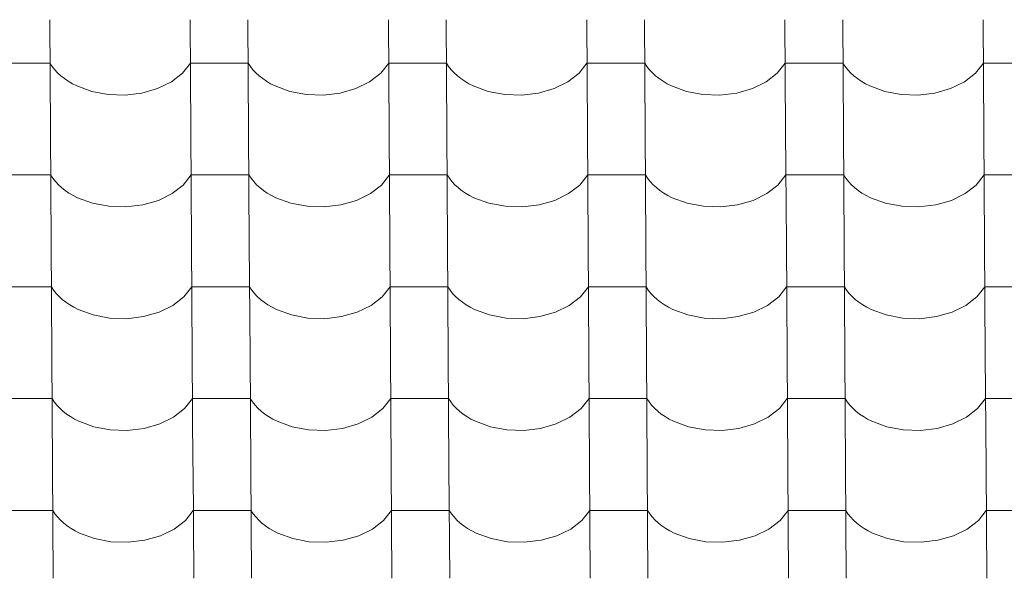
# Model space of a CAD drawing. Header units: millimetres. Extents: x -29001 to 109416, y -1251 to 13451.
# Tile 39 of 163: x -18170 to -17351, y 9497 to 9962. Entities that reach past the tile are written whole.
import ezdxf

# ---------------------------------------------------------------- set-up
doc = ezdxf.new("R2010")
doc.units = ezdxf.units.MM
doc.header["$MEASUREMENT"] = 0
doc.layers.add('POHLED JIŽNÍ_1_Konstrukce - nosné', color=7, linetype='Continuous')
doc.layers.add('POHLED JIŽNÍ_1_Nové_Výplně - Povrchové', color=7, linetype='Continuous')

# ---------------------------------------------------------------- blocks, each defined once
blk = doc.blocks.new('*X1', base_point=(-31394.74, -25864.88))
at = {"layer": 'POHLED JIŽNÍ_1_Nové_Výplně - Povrchové', "color": 21, "linetype": 'Continuous', "lineweight": 20, "true_color": 0xffaaaa}
for p, q in [((-18145.45, 9962.19), (-18144.87, 9869.52)), ((-18028.49, 9962.19), (-18027.91, 9869.52)), ((-17980.46, 9962.19), (-17979.88, 9869.52)), ((-17863.49, 9962.19), (-17862.91, 9869.52)), ((-17815.46, 9962.19), (-17814.88, 9869.52)), ((-17698.5, 9962.19), (-17697.92, 9869.52)), ((-17650.46, 9962.19), (-17649.88, 9869.52)), ((-17533.5, 9962.19), (-17532.92, 9869.52)), ((-17485.46, 9962.19), (-17484.88, 9869.52)), ((-17368.5, 9962.19), (-17367.92, 9869.52)), ((-18169.24, 9926.04), (-18193.26, 9926.04)), ((-18145.23, 9926.04), (-18169.24, 9926.04)), ((-18145.23, 9926.04), (-18143.39, 9923.24)), ((-18034.88, 9917.65), (-18028.26, 9926.04)), ((-18004.25, 9926.04), (-18028.26, 9926.04)), ((-17980.23, 9926.04), (-18004.25, 9926.04)), ((-17980.23, 9926.04), (-17978.39, 9923.24)), ((-17869.88, 9917.65), (-17863.27, 9926.04)), ((-17839.25, 9926.04), (-17863.27, 9926.04)), ((-17815.23, 9926.04), (-17839.25, 9926.04)), ((-17815.23, 9926.04), (-17813.39, 9923.24)), ((-17704.88, 9917.65), (-17698.27, 9926.04)), ((-17674.25, 9926.04), (-17698.27, 9926.04)), ((-17650.23, 9926.04), (-17674.25, 9926.04)), ((-17650.23, 9926.04), (-17648.39, 9923.24)), ((-17539.89, 9917.65), (-17533.27, 9926.04)), ((-17509.25, 9926.04), (-17533.27, 9926.04)), ((-17485.24, 9926.04), (-17509.25, 9926.04)), ((-17485.24, 9926.04), (-17483.4, 9923.24)), ((-17374.89, 9917.65), (-17368.27, 9926.04)), ((-17344.26, 9926.04), (-17368.27, 9926.04)), ((-18143.39, 9923.24), (-18141.25, 9920.55)), ((-18141.25, 9920.55), (-18138.82, 9917.96)), ((-18138.82, 9917.96), (-18136.13, 9915.5)), ((-18136.13, 9915.5), (-18133.17, 9913.17)), ((-18044.14, 9910.48), (-18034.88, 9917.65)), ((-17978.39, 9923.24), (-17976.25, 9920.55)), ((-17976.25, 9920.55), (-17973.83, 9917.96)), ((-17973.83, 9917.96), (-17971.13, 9915.5)), ((-17971.13, 9915.5), (-17968.17, 9913.17)), ((-17879.15, 9910.48), (-17869.88, 9917.65)), ((-17813.39, 9923.24), (-17811.25, 9920.55)), ((-17811.25, 9920.55), (-17808.83, 9917.96)), ((-17808.83, 9917.96), (-17806.13, 9915.5)), ((-17806.13, 9915.5), (-17803.18, 9913.17)), ((-17714.15, 9910.48), (-17704.88, 9917.65)), ((-17648.39, 9923.24), (-17646.26, 9920.55)), ((-17646.26, 9920.55), (-17643.83, 9917.96)), ((-17643.83, 9917.96), (-17641.13, 9915.5)), ((-17641.13, 9915.5), (-17638.18, 9913.17)), ((-17549.15, 9910.48), (-17539.89, 9917.65)), ((-17483.4, 9923.24), (-17481.26, 9920.55)), ((-17481.26, 9920.55), (-17478.83, 9917.96)), ((-17478.83, 9917.96), (-17476.14, 9915.5)), ((-17476.14, 9915.5), (-17473.18, 9913.17)), ((-17384.16, 9910.48), (-17374.89, 9917.65)), ((-18133.17, 9913.17), (-18129.97, 9910.99)), ((-18129.97, 9910.99), (-18126.55, 9908.97)), ((-18126.55, 9908.97), (-18122.92, 9907.12)), ((-18055.59, 9904.89), (-18044.14, 9910.48)), ((-17968.17, 9913.17), (-17964.98, 9910.99)), ((-17964.98, 9910.99), (-17961.55, 9908.97)), ((-17961.55, 9908.97), (-17957.92, 9907.12)), ((-17890.59, 9904.89), (-17879.15, 9910.48)), ((-17803.18, 9913.17), (-17799.98, 9910.99)), ((-17799.98, 9910.99), (-17796.55, 9908.97)), ((-17796.55, 9908.97), (-17792.92, 9907.12)), ((-17725.59, 9904.89), (-17714.15, 9910.48)), ((-17638.18, 9913.17), (-17634.98, 9910.99)), ((-17634.98, 9910.99), (-17631.56, 9908.97)), ((-17631.56, 9908.97), (-17627.92, 9907.12)), ((-17560.59, 9904.89), (-17549.15, 9910.48)), ((-17473.18, 9913.17), (-17469.98, 9910.99)), ((-17469.98, 9910.99), (-17466.56, 9908.97)), ((-17466.56, 9908.97), (-17462.93, 9907.12)), ((-17395.6, 9904.89), (-17384.16, 9910.48)), ((-18122.92, 9907.12), (-18110.44, 9902.55)), ((-18110.44, 9902.55), (-18096.77, 9899.96)), ((-18096.77, 9899.96), (-18082.59, 9899.49)), ((-18082.59, 9899.49), (-18068.62, 9901.16)), ((-18068.62, 9901.16), (-18055.59, 9904.89)), ((-17957.92, 9907.12), (-17945.45, 9902.55)), ((-17945.45, 9902.55), (-17931.77, 9899.96)), ((-17931.77, 9899.96), (-17917.59, 9899.49)), ((-17917.59, 9899.49), (-17903.62, 9901.16)), ((-17903.62, 9901.16), (-17890.59, 9904.89)), ((-17792.92, 9907.12), (-17780.45, 9902.55)), ((-17780.45, 9902.55), (-17766.77, 9899.96)), ((-17766.77, 9899.96), (-17752.59, 9899.49)), ((-17752.59, 9899.49), (-17738.63, 9901.16)), ((-17738.63, 9901.16), (-17725.59, 9904.89)), ((-17627.92, 9907.12), (-17615.45, 9902.55)), ((-17615.45, 9902.55), (-17601.78, 9899.96)), ((-17601.78, 9899.96), (-17587.59, 9899.49)), ((-17587.59, 9899.49), (-17573.63, 9901.16)), ((-17573.63, 9901.16), (-17560.59, 9904.89)), ((-17462.93, 9907.12), (-17450.45, 9902.55)), ((-17450.45, 9902.55), (-17436.78, 9899.96)), ((-17436.78, 9899.96), (-17422.6, 9899.49)), ((-17422.6, 9899.49), (-17408.63, 9901.16)), ((-17408.63, 9901.16), (-17395.6, 9904.89)), ((-18144.87, 9869.18), (-18144.29, 9776.51)), ((-18027.91, 9869.18), (-18027.33, 9776.51)), ((-17979.87, 9869.18), (-17979.29, 9776.51)), ((-17862.91, 9869.18), (-17862.33, 9776.51)), ((-17814.88, 9869.18), (-17814.3, 9776.51)), ((-17697.91, 9869.18), (-17697.33, 9776.51)), ((-17649.88, 9869.18), (-17649.3, 9776.51)), ((-17532.92, 9869.18), (-17532.34, 9776.51)), ((-17484.88, 9869.18), (-17484.3, 9776.51)), ((-17367.92, 9869.18), (-17367.34, 9776.51)), ((-18168.66, 9833.03), (-18192.68, 9833.03)), ((-18144.65, 9833.03), (-18168.66, 9833.03)), ((-18144.65, 9833.03), (-18142.8, 9830.23)), ((-18142.8, 9830.23), (-18140.67, 9827.54)), ((-18140.67, 9827.54), (-18138.24, 9824.95)), ((-18034.3, 9824.64), (-18027.68, 9833.03)), ((-18003.67, 9833.03), (-18027.68, 9833.03)), ((-17979.65, 9833.03), (-18003.67, 9833.03)), ((-17979.65, 9833.03), (-17977.81, 9830.23)), ((-17977.81, 9830.23), (-17975.67, 9827.54)), ((-17975.67, 9827.54), (-17973.24, 9824.95)), ((-17869.3, 9824.64), (-17862.69, 9833.03)), ((-17838.67, 9833.03), (-17862.69, 9833.03)), ((-17814.65, 9833.03), (-17838.67, 9833.03)), ((-17814.65, 9833.03), (-17812.81, 9830.23)), ((-17812.81, 9830.23), (-17810.67, 9827.54)), ((-17810.67, 9827.54), (-17808.25, 9824.95)), ((-17704.3, 9824.64), (-17697.69, 9833.03)), ((-17673.67, 9833.03), (-17697.69, 9833.03)), ((-17649.65, 9833.03), (-17673.67, 9833.03)), ((-17649.65, 9833.03), (-17647.81, 9830.23)), ((-17647.81, 9830.23), (-17645.67, 9827.54)), ((-17645.67, 9827.54), (-17643.25, 9824.95)), ((-17539.31, 9824.64), (-17532.69, 9833.03)), ((-17508.67, 9833.03), (-17532.69, 9833.03)), ((-17484.66, 9833.03), (-17508.67, 9833.03)), ((-17484.66, 9833.03), (-17482.81, 9830.23)), ((-17482.81, 9830.23), (-17480.68, 9827.54)), ((-17480.68, 9827.54), (-17478.25, 9824.95)), ((-17374.31, 9824.64), (-17367.69, 9833.03)), ((-17343.68, 9833.03), (-17367.69, 9833.03)), ((-18138.24, 9824.95), (-18135.55, 9822.49)), ((-18135.55, 9822.49), (-18132.59, 9820.16)), ((-18132.59, 9820.16), (-18129.39, 9817.98)), ((-18129.39, 9817.98), (-18125.97, 9815.96)), ((-18055.01, 9811.88), (-18043.56, 9817.47)), ((-18043.56, 9817.47), (-18034.3, 9824.64)), ((-17973.24, 9824.95), (-17970.55, 9822.49)), ((-17970.55, 9822.49), (-17967.59, 9820.16)), ((-17967.59, 9820.16), (-17964.39, 9817.98)), ((-17964.39, 9817.98), (-17960.97, 9815.96)), ((-17890.01, 9811.88), (-17878.57, 9817.47)), ((-17878.57, 9817.47), (-17869.3, 9824.64)), ((-17808.25, 9824.95), (-17805.55, 9822.49)), ((-17805.55, 9822.49), (-17802.6, 9820.16)), ((-17802.6, 9820.16), (-17799.4, 9817.98)), ((-17799.4, 9817.98), (-17795.97, 9815.96)), ((-17725.01, 9811.88), (-17713.57, 9817.47)), ((-17713.57, 9817.47), (-17704.3, 9824.64)), ((-17643.25, 9824.95), (-17640.55, 9822.49)), ((-17640.55, 9822.49), (-17637.6, 9820.16)), ((-17637.6, 9820.16), (-17634.4, 9817.98)), ((-17634.4, 9817.98), (-17630.98, 9815.96)), ((-17560.01, 9811.88), (-17548.57, 9817.47)), ((-17548.57, 9817.47), (-17539.31, 9824.64)), ((-17478.25, 9824.95), (-17475.56, 9822.49)), ((-17475.56, 9822.49), (-17472.6, 9820.16)), ((-17472.6, 9820.16), (-17469.4, 9817.98)), ((-17469.4, 9817.98), (-17465.98, 9815.96)), ((-17395.02, 9811.88), (-17383.57, 9817.47)), ((-17383.57, 9817.47), (-17374.31, 9824.64)), ((-18125.97, 9815.96), (-18122.33, 9814.11)), ((-18122.33, 9814.11), (-18109.86, 9809.54)), ((-18109.86, 9809.54), (-18096.19, 9806.95)), ((-18068.04, 9808.15), (-18055.01, 9811.88)), ((-17960.97, 9815.96), (-17957.34, 9814.11)), ((-17957.34, 9814.11), (-17944.87, 9809.54)), ((-17944.87, 9809.54), (-17931.19, 9806.95)), ((-17903.04, 9808.15), (-17890.01, 9811.88)), ((-17795.97, 9815.96), (-17792.34, 9814.11)), ((-17792.34, 9814.11), (-17779.87, 9809.54)), ((-17779.87, 9809.54), (-17766.19, 9806.95)), ((-17738.05, 9808.15), (-17725.01, 9811.88)), ((-17630.98, 9815.96), (-17627.34, 9814.11)), ((-17627.34, 9814.11), (-17614.87, 9809.54)), ((-17614.87, 9809.54), (-17601.19, 9806.95)), ((-17573.05, 9808.15), (-17560.01, 9811.88)), ((-17465.98, 9815.96), (-17462.34, 9814.11)), ((-17462.34, 9814.11), (-17449.87, 9809.54)), ((-17449.87, 9809.54), (-17436.2, 9806.95)), ((-17408.05, 9808.15), (-17395.02, 9811.88)), ((-18096.19, 9806.95), (-18082.01, 9806.48)), ((-18082.01, 9806.48), (-18068.04, 9808.15)), ((-17931.19, 9806.95), (-17917.01, 9806.48)), ((-17917.01, 9806.48), (-17903.04, 9808.15)), ((-17766.19, 9806.95), (-17752.01, 9806.48)), ((-17752.01, 9806.48), (-17738.05, 9808.15)), ((-17601.19, 9806.95), (-17587.01, 9806.48)), ((-17587.01, 9806.48), (-17573.05, 9808.15)), ((-17436.2, 9806.95), (-17422.02, 9806.48)), ((-17422.02, 9806.48), (-17408.05, 9808.15)), ((-18144.29, 9776.17), (-18143.71, 9683.5)), ((-18027.33, 9776.17), (-18026.75, 9683.5)), ((-17979.29, 9776.17), (-17978.71, 9683.5)), ((-17862.33, 9776.17), (-17861.75, 9683.5)), ((-17814.3, 9776.17), (-17813.72, 9683.5)), ((-17697.33, 9776.17), (-17696.75, 9683.5)), ((-17649.3, 9776.17), (-17648.72, 9683.5)), ((-17532.33, 9776.17), (-17531.76, 9683.5)), ((-17484.3, 9776.17), (-17483.72, 9683.5)), ((-17367.34, 9776.17), (-17366.76, 9683.5)), ((-18168.08, 9740.02), (-18192.1, 9740.02)), ((-18144.06, 9740.02), (-18168.08, 9740.02)), ((-18144.06, 9740.02), (-18142.22, 9737.22)), ((-18142.22, 9737.22), (-18140.08, 9734.53)), ((-18033.72, 9731.63), (-18027.1, 9740.02)), ((-18003.08, 9740.02), (-18027.1, 9740.02)), ((-17979.07, 9740.02), (-18003.08, 9740.02)), ((-17979.07, 9740.02), (-17977.23, 9737.22)), ((-17977.23, 9737.22), (-17975.09, 9734.53)), ((-17868.72, 9731.63), (-17862.1, 9740.02)), ((-17838.09, 9740.02), (-17862.1, 9740.02)), ((-17814.07, 9740.02), (-17838.09, 9740.02)), ((-17814.07, 9740.02), (-17812.23, 9737.22)), ((-17812.23, 9737.22), (-17810.09, 9734.53)), ((-17703.72, 9731.63), (-17697.11, 9740.02)), ((-17673.09, 9740.02), (-17697.11, 9740.02)), ((-17649.07, 9740.02), (-17673.09, 9740.02)), ((-17649.07, 9740.02), (-17647.23, 9737.22)), ((-17647.23, 9737.22), (-17645.09, 9734.53)), ((-17538.72, 9731.63), (-17532.11, 9740.02)), ((-17508.09, 9740.02), (-17532.11, 9740.02)), ((-17484.07, 9740.02), (-17508.09, 9740.02)), ((-17484.07, 9740.02), (-17482.23, 9737.22)), ((-17482.23, 9737.22), (-17480.09, 9734.53)), ((-17373.73, 9731.63), (-17367.11, 9740.02)), ((-17343.09, 9740.02), (-17367.11, 9740.02)), ((-18140.08, 9734.53), (-18137.66, 9731.94)), ((-18137.66, 9731.94), (-18134.96, 9729.48)), ((-18134.96, 9729.48), (-18132.01, 9727.15)), ((-18132.01, 9727.15), (-18128.81, 9724.97)), ((-18042.98, 9724.46), (-18033.72, 9731.63)), ((-17975.09, 9734.53), (-17972.66, 9731.94)), ((-17972.66, 9731.94), (-17969.97, 9729.48)), ((-17969.97, 9729.48), (-17967.01, 9727.15)), ((-17967.01, 9727.15), (-17963.81, 9724.97)), ((-17877.98, 9724.46), (-17868.72, 9731.63)), ((-17810.09, 9734.53), (-17807.67, 9731.94)), ((-17807.67, 9731.94), (-17804.97, 9729.48)), ((-17804.97, 9729.48), (-17802.01, 9727.15)), ((-17802.01, 9727.15), (-17798.82, 9724.97)), ((-17712.99, 9724.46), (-17703.72, 9731.63)), ((-17645.09, 9734.53), (-17642.67, 9731.94)), ((-17642.67, 9731.94), (-17639.97, 9729.48)), ((-17639.97, 9729.48), (-17637.02, 9727.15)), ((-17637.02, 9727.15), (-17633.82, 9724.97)), ((-17547.99, 9724.46), (-17538.72, 9731.63)), ((-17480.09, 9734.53), (-17477.67, 9731.94)), ((-17477.67, 9731.94), (-17474.97, 9729.48)), ((-17474.97, 9729.48), (-17472.02, 9727.15)), ((-17472.02, 9727.15), (-17468.82, 9724.97)), ((-17382.99, 9724.46), (-17373.73, 9731.63)), ((-18128.81, 9724.97), (-18125.39, 9722.95)), ((-18125.39, 9722.95), (-18121.75, 9721.1)), ((-18121.75, 9721.1), (-18109.28, 9716.53)), ((-18067.46, 9715.14), (-18054.42, 9718.87)), ((-18054.42, 9718.87), (-18042.98, 9724.46)), ((-17963.81, 9724.97), (-17960.39, 9722.95)), ((-17960.39, 9722.95), (-17956.76, 9721.1)), ((-17956.76, 9721.1), (-17944.28, 9716.53)), ((-17902.46, 9715.14), (-17889.43, 9718.87)), ((-17889.43, 9718.87), (-17877.98, 9724.46)), ((-17798.82, 9724.97), (-17795.39, 9722.95)), ((-17795.39, 9722.95), (-17791.76, 9721.1)), ((-17791.76, 9721.1), (-17779.29, 9716.53)), ((-17737.46, 9715.14), (-17724.43, 9718.87)), ((-17724.43, 9718.87), (-17712.99, 9724.46)), ((-17633.82, 9724.97), (-17630.39, 9722.95)), ((-17630.39, 9722.95), (-17626.76, 9721.1)), ((-17626.76, 9721.1), (-17614.29, 9716.53)), ((-17572.47, 9715.14), (-17559.43, 9718.87)), ((-17559.43, 9718.87), (-17547.99, 9724.46)), ((-17468.82, 9724.97), (-17465.4, 9722.95)), ((-17465.4, 9722.95), (-17461.76, 9721.1)), ((-17461.76, 9721.1), (-17449.29, 9716.53)), ((-17407.47, 9715.14), (-17394.43, 9718.87)), ((-17394.43, 9718.87), (-17382.99, 9724.46)), ((-18109.28, 9716.53), (-18095.61, 9713.94)), ((-18095.61, 9713.94), (-18081.42, 9713.47)), ((-18081.42, 9713.47), (-18067.46, 9715.14)), ((-17944.28, 9716.53), (-17930.61, 9713.94)), ((-17930.61, 9713.94), (-17916.43, 9713.47)), ((-17916.43, 9713.47), (-17902.46, 9715.14)), ((-17779.29, 9716.53), (-17765.61, 9713.94)), ((-17765.61, 9713.94), (-17751.43, 9713.47)), ((-17751.43, 9713.47), (-17737.46, 9715.14)), ((-17614.29, 9716.53), (-17600.61, 9713.94)), ((-17600.61, 9713.94), (-17586.43, 9713.47)), ((-17586.43, 9713.47), (-17572.47, 9715.14)), ((-17449.29, 9716.53), (-17435.62, 9713.94)), ((-17435.62, 9713.94), (-17421.43, 9713.47)), ((-17421.43, 9713.47), (-17407.47, 9715.14)), ((-18143.71, 9683.16), (-18143.13, 9590.49)), ((-18026.75, 9683.16), (-18026.17, 9590.49)), ((-17978.71, 9683.16), (-17978.13, 9590.49)), ((-17861.75, 9683.16), (-17861.17, 9590.49)), ((-17813.71, 9683.16), (-17813.13, 9590.49)), ((-17696.75, 9683.16), (-17696.17, 9590.49)), ((-17648.72, 9683.16), (-17648.14, 9590.49)), ((-17531.75, 9683.16), (-17531.17, 9590.49)), ((-17483.72, 9683.16), (-17483.14, 9590.49)), ((-17366.76, 9683.16), (-17366.18, 9590.49)), ((-18167.5, 9647.01), (-18191.52, 9647.01)), ((-18143.48, 9647.01), (-18167.5, 9647.01)), ((-18143.48, 9647.01), (-18141.64, 9644.22)), ((-18033.13, 9638.62), (-18026.52, 9647.01)), ((-18002.5, 9647.01), (-18026.52, 9647.01)), ((-17978.48, 9647.01), (-18002.5, 9647.01)), ((-17978.48, 9647.01), (-17976.64, 9644.22)), ((-17868.14, 9638.62), (-17861.52, 9647.01)), ((-17837.5, 9647.01), (-17861.52, 9647.01)), ((-17813.49, 9647.01), (-17837.5, 9647.01)), ((-17813.49, 9647.01), (-17811.65, 9644.22)), ((-17703.14, 9638.62), (-17696.52, 9647.01)), ((-17672.51, 9647.01), (-17696.52, 9647.01)), ((-17648.49, 9647.01), (-17672.51, 9647.01)), ((-17648.49, 9647.01), (-17646.65, 9644.22)), ((-17538.14, 9638.62), (-17531.53, 9647.01)), ((-17507.51, 9647.01), (-17531.53, 9647.01)), ((-17483.49, 9647.01), (-17507.51, 9647.01)), ((-17483.49, 9647.01), (-17481.65, 9644.22)), ((-17373.15, 9638.62), (-17366.53, 9647.01)), ((-17342.51, 9647.01), (-17366.53, 9647.01)), ((-18141.64, 9644.22), (-18139.5, 9641.52)), ((-18139.5, 9641.52), (-18137.08, 9638.93)), ((-18137.08, 9638.93), (-18134.38, 9636.47)), ((-18042.4, 9631.45), (-18033.13, 9638.62)), ((-17976.64, 9644.22), (-17974.51, 9641.52)), ((-17974.51, 9641.52), (-17972.08, 9638.93)), ((-17972.08, 9638.93), (-17969.39, 9636.47)), ((-17877.4, 9631.45), (-17868.14, 9638.62)), ((-17811.65, 9644.22), (-17809.51, 9641.52)), ((-17809.51, 9641.52), (-17807.08, 9638.93)), ((-17807.08, 9638.93), (-17804.39, 9636.47)), ((-17712.41, 9631.45), (-17703.14, 9638.62)), ((-17646.65, 9644.22), (-17644.51, 9641.52)), ((-17644.51, 9641.52), (-17642.09, 9638.93)), ((-17642.09, 9638.93), (-17639.39, 9636.47)), ((-17547.41, 9631.45), (-17538.14, 9638.62)), ((-17481.65, 9644.22), (-17479.51, 9641.52)), ((-17479.51, 9641.52), (-17477.09, 9638.93)), ((-17477.09, 9638.93), (-17474.39, 9636.47)), ((-17382.41, 9631.45), (-17373.15, 9638.62)), ((-18134.38, 9636.47), (-18131.43, 9634.14)), ((-18131.43, 9634.14), (-18128.23, 9631.96)), ((-18128.23, 9631.96), (-18124.8, 9629.94)), ((-18124.8, 9629.94), (-18121.17, 9628.1)), ((-18053.84, 9625.86), (-18042.4, 9631.45)), ((-17969.39, 9636.47), (-17966.43, 9634.14)), ((-17966.43, 9634.14), (-17963.23, 9631.96)), ((-17963.23, 9631.96), (-17959.81, 9629.94)), ((-17959.81, 9629.94), (-17956.17, 9628.1)), ((-17888.84, 9625.86), (-17877.4, 9631.45)), ((-17804.39, 9636.47), (-17801.43, 9634.14)), ((-17801.43, 9634.14), (-17798.23, 9631.96)), ((-17798.23, 9631.96), (-17794.81, 9629.94)), ((-17794.81, 9629.94), (-17791.18, 9628.1)), ((-17723.85, 9625.86), (-17712.41, 9631.45)), ((-17639.39, 9636.47), (-17636.44, 9634.14)), ((-17636.44, 9634.14), (-17633.24, 9631.96)), ((-17633.24, 9631.96), (-17629.81, 9629.94)), ((-17629.81, 9629.94), (-17626.18, 9628.1)), ((-17558.85, 9625.86), (-17547.41, 9631.45)), ((-17474.39, 9636.47), (-17471.44, 9634.14)), ((-17471.44, 9634.14), (-17468.24, 9631.96)), ((-17468.24, 9631.96), (-17464.81, 9629.94)), ((-17464.81, 9629.94), (-17461.18, 9628.1)), ((-17393.85, 9625.86), (-17382.41, 9631.45)), ((-18121.17, 9628.1), (-18108.7, 9623.52)), ((-18108.7, 9623.52), (-18095.02, 9620.94)), ((-18095.02, 9620.94), (-18080.84, 9620.46)), ((-18080.84, 9620.46), (-18066.88, 9622.13)), ((-18066.88, 9622.13), (-18053.84, 9625.86)), ((-17956.17, 9628.1), (-17943.7, 9623.52)), ((-17943.7, 9623.52), (-17930.03, 9620.94)), ((-17930.03, 9620.94), (-17915.84, 9620.46)), ((-17915.84, 9620.46), (-17901.88, 9622.13)), ((-17901.88, 9622.13), (-17888.84, 9625.86)), ((-17791.18, 9628.1), (-17778.7, 9623.52)), ((-17778.7, 9623.52), (-17765.03, 9620.94)), ((-17765.03, 9620.94), (-17750.85, 9620.46)), ((-17750.85, 9620.46), (-17736.88, 9622.13)), ((-17736.88, 9622.13), (-17723.85, 9625.86)), ((-17626.18, 9628.1), (-17613.71, 9623.52)), ((-17613.71, 9623.52), (-17600.03, 9620.94)), ((-17600.03, 9620.94), (-17585.85, 9620.46)), ((-17585.85, 9620.46), (-17571.89, 9622.13)), ((-17571.89, 9622.13), (-17558.85, 9625.86)), ((-17461.18, 9628.1), (-17448.71, 9623.52)), ((-17448.71, 9623.52), (-17435.03, 9620.94)), ((-17435.03, 9620.94), (-17420.85, 9620.46)), ((-17420.85, 9620.46), (-17406.89, 9622.13)), ((-17406.89, 9622.13), (-17393.85, 9625.86)), ((-18143.13, 9590.16), (-18142.55, 9497.48)), ((-18026.16, 9590.16), (-18025.58, 9497.48)), ((-17978.13, 9590.16), (-17977.55, 9497.48)), ((-17861.17, 9590.16), (-17860.59, 9497.48)), ((-17813.13, 9590.16), (-17812.55, 9497.48)), ((-17696.17, 9590.16), (-17695.59, 9497.48)), ((-17648.13, 9590.16), (-17647.56, 9497.48)), ((-17531.17, 9590.16), (-17530.59, 9497.48)), ((-17483.14, 9590.16), (-17482.56, 9497.48)), ((-17366.17, 9590.16), (-17365.59, 9497.48)), ((-18166.92, 9554), (-18190.94, 9554)), ((-18142.9, 9554), (-18166.92, 9554)), ((-18142.9, 9554), (-18141.06, 9551.21)), ((-18141.06, 9551.21), (-18138.92, 9548.51)), ((-18138.92, 9548.51), (-18136.5, 9545.92)), ((-18032.55, 9545.61), (-18025.94, 9554)), ((-18001.92, 9554), (-18025.94, 9554)), ((-17977.9, 9554), (-18001.92, 9554)), ((-17977.9, 9554), (-17976.06, 9551.21)), ((-17976.06, 9551.21), (-17973.92, 9548.51)), ((-17973.92, 9548.51), (-17971.5, 9545.92)), ((-17867.56, 9545.61), (-17860.94, 9554)), ((-17836.92, 9554), (-17860.94, 9554)), ((-17812.91, 9554), (-17836.92, 9554)), ((-17812.91, 9554), (-17811.06, 9551.21)), ((-17811.06, 9551.21), (-17808.93, 9548.51)), ((-17808.93, 9548.51), (-17806.5, 9545.92)), ((-17702.56, 9545.61), (-17695.94, 9554)), ((-17671.93, 9554), (-17695.94, 9554)), ((-17647.91, 9554), (-17671.93, 9554)), ((-17647.91, 9554), (-17646.07, 9551.21)), ((-17646.07, 9551.21), (-17643.93, 9548.51)), ((-17643.93, 9548.51), (-17641.51, 9545.92)), ((-17537.56, 9545.61), (-17530.95, 9554)), ((-17506.93, 9554), (-17530.95, 9554)), ((-17482.91, 9554), (-17506.93, 9554)), ((-17482.91, 9554), (-17481.07, 9551.21)), ((-17481.07, 9551.21), (-17478.93, 9548.51)), ((-17478.93, 9548.51), (-17476.51, 9545.92)), ((-17372.56, 9545.61), (-17365.95, 9554)), ((-17341.93, 9554), (-17365.95, 9554)), ((-18136.5, 9545.92), (-18133.8, 9543.46)), ((-18133.8, 9543.46), (-18130.85, 9541.13)), ((-18130.85, 9541.13), (-18127.65, 9538.95)), ((-18127.65, 9538.95), (-18124.22, 9536.93)), ((-18041.82, 9538.44), (-18032.55, 9545.61)), ((-17971.5, 9545.92), (-17968.8, 9543.46)), ((-17968.8, 9543.46), (-17965.85, 9541.13)), ((-17965.85, 9541.13), (-17962.65, 9538.95)), ((-17962.65, 9538.95), (-17959.23, 9536.93)), ((-17876.82, 9538.44), (-17867.56, 9545.61)), ((-17806.5, 9545.92), (-17803.81, 9543.46)), ((-17803.81, 9543.46), (-17800.85, 9541.13)), ((-17800.85, 9541.13), (-17797.65, 9538.95)), ((-17797.65, 9538.95), (-17794.23, 9536.93)), ((-17711.82, 9538.44), (-17702.56, 9545.61)), ((-17641.51, 9545.92), (-17638.81, 9543.46)), ((-17638.81, 9543.46), (-17635.85, 9541.13)), ((-17635.85, 9541.13), (-17632.66, 9538.95)), ((-17632.66, 9538.95), (-17629.23, 9536.93)), ((-17546.83, 9538.44), (-17537.56, 9545.61)), ((-17476.51, 9545.92), (-17473.81, 9543.46)), ((-17473.81, 9543.46), (-17470.86, 9541.13)), ((-17470.86, 9541.13), (-17467.66, 9538.95)), ((-17467.66, 9538.95), (-17464.23, 9536.93)), ((-17381.83, 9538.44), (-17372.56, 9545.61)), ((-18124.22, 9536.93), (-18120.59, 9535.09)), ((-18120.59, 9535.09), (-18108.12, 9530.51)), ((-18108.12, 9530.51), (-18094.44, 9527.93)), ((-18066.3, 9529.13), (-18053.26, 9532.85)), ((-18053.26, 9532.85), (-18041.82, 9538.44)), ((-17959.23, 9536.93), (-17955.59, 9535.09)), ((-17955.59, 9535.09), (-17943.12, 9530.51)), ((-17943.12, 9530.51), (-17929.44, 9527.93)), ((-17901.3, 9529.13), (-17888.26, 9532.85)), ((-17888.26, 9532.85), (-17876.82, 9538.44)), ((-17794.23, 9536.93), (-17790.6, 9535.09)), ((-17790.6, 9535.09), (-17778.12, 9530.51)), ((-17778.12, 9530.51), (-17764.45, 9527.93)), ((-17736.3, 9529.13), (-17723.27, 9532.85)), ((-17723.27, 9532.85), (-17711.82, 9538.44)), ((-17629.23, 9536.93), (-17625.6, 9535.09)), ((-17625.6, 9535.09), (-17613.13, 9530.51)), ((-17613.13, 9530.51), (-17599.45, 9527.93)), ((-17571.3, 9529.13), (-17558.27, 9532.85)), ((-17558.27, 9532.85), (-17546.83, 9538.44)), ((-17464.23, 9536.93), (-17460.6, 9535.09)), ((-17460.6, 9535.09), (-17448.13, 9530.51)), ((-17448.13, 9530.51), (-17434.45, 9527.93)), ((-17406.31, 9529.13), (-17393.27, 9532.85)), ((-17393.27, 9532.85), (-17381.83, 9538.44)), ((-18094.44, 9527.93), (-18080.26, 9527.46)), ((-18080.26, 9527.46), (-18066.3, 9529.13)), ((-17929.44, 9527.93), (-17915.26, 9527.46)), ((-17915.26, 9527.46), (-17901.3, 9529.13)), ((-17764.45, 9527.93), (-17750.27, 9527.46)), ((-17750.27, 9527.46), (-17736.3, 9529.13)), ((-17599.45, 9527.93), (-17585.27, 9527.46)), ((-17585.27, 9527.46), (-17571.3, 9529.13)), ((-17434.45, 9527.93), (-17420.27, 9527.46)), ((-17420.27, 9527.46), (-17406.31, 9529.13))]:
    blk.add_line(p, q, dxfattribs=at)

msp = doc.modelspace()

# ---------------------------------------------------------------- block references
at = {"layer": 'POHLED JIŽNÍ_1_Konstrukce - nosné', "color": 9, "linetype": 'Continuous', "lineweight": 13}
msp.add_blockref('*X1', (-31394.74, -25864.88), dxfattribs=at)

doc.saveas('drawing.dxf')
